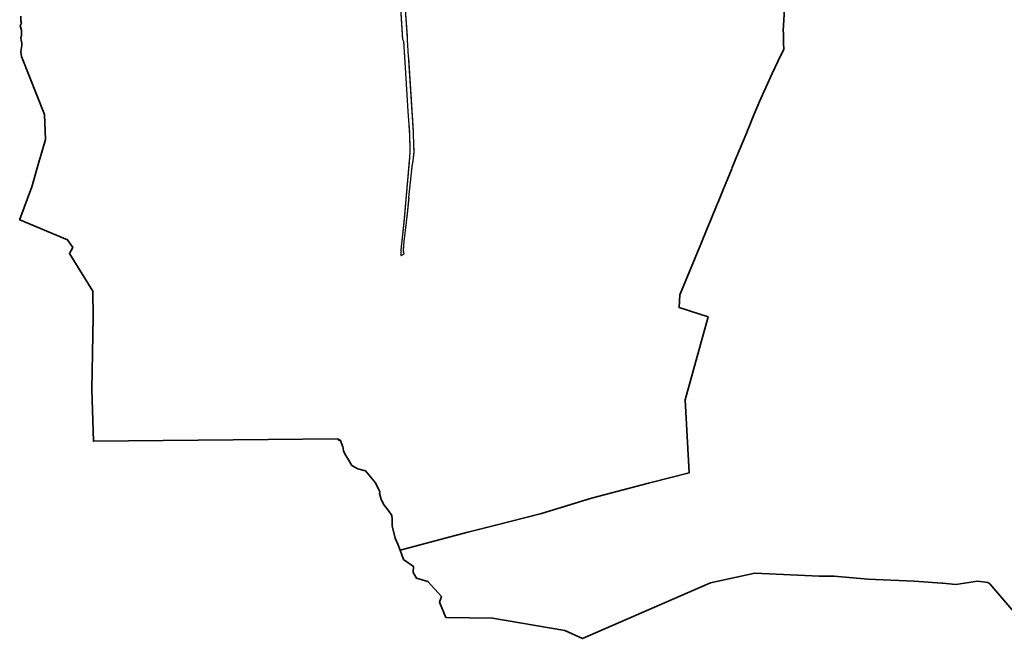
# Model space of a CAD drawing. Header units: metres. Extents: x 5548743 to 5556416, y 5707500 to 5714000.
# Tile 1 of 203: x 5549329 to 5552408, y 5708829 to 5710771. Entities that reach past the tile are written whole.
import ezdxf

# ---------------------------------------------------------------- set-up
doc = ezdxf.new("R2010")
doc.units = ezdxf.units.M
doc.header["$MEASUREMENT"] = 0
doc.linetypes.add('1.5_0.75', pattern=[2.25, 1.5, -0.75])
doc.linetypes.add('219-1000', pattern=[0])
for name, color, linetype in [('216-obręb ewidencyjny', 7, 'CONTINUOUS'), ('218-kontur użytku gruntowego', 7, 'CONTINUOUS'), ('219-działka ewidencyjna', 7, 'CONTINUOUS')]:
    doc.layers.add(name, color=color, linetype=linetype)

msp = doc.modelspace()

# ---------------------------------------------------------------- linework, layer by layer
at = {"layer": '216-obręb ewidencyjny', "color": 4, "linetype": 'Continuous', "lineweight": 35, "flags": 128}
for points in [[(5549332.41, 5710781.61), (5549332.55, 5710766.51), (5549334.69, 5710760.36), (5549330.71, 5710751.46), (5549334.71, 5710737.95), (5549334.89, 5710730.05), (5549334.67, 5710721.94), (5549332.67, 5710713.19), (5549333.31, 5710707.01), (5549335.43, 5710697.45), (5549335.4, 5710690.15), (5549333.04, 5710670.79), (5549334.88, 5710655.84), (5549406.52, 5710474.6), (5549410.17, 5710395.49), (5549392.85, 5710338.83), (5549390.61, 5710331.97), (5549367.02, 5710248.1), (5549329.73, 5710146.41), (5549329.09, 5710144.33), (5549479.1, 5710081.7), (5549494.9, 5710057.86), (5549484.64, 5710038.93), (5549557.52, 5709921.8), (5549559, 5709841.36), (5549554.8, 5709613.98), (5549559.77, 5709451.46), (5550324.41, 5709459.67), (5550327.82, 5709454.43), (5550331.19, 5709455.92), (5550339.87, 5709433.81), (5550340.42, 5709429.99), (5550341.46, 5709421.98), (5550346.58, 5709410.34), (5550357.71, 5709393.6), (5550367.29, 5709375.6), (5550386.17, 5709365.19), (5550410.44, 5709359.25), (5550442.28, 5709321.74), (5550455.13, 5709293.17), (5550454.42, 5709289.3), (5550459.81, 5709269.6), (5550460.94, 5709267.43), (5550469.03, 5709251.85), (5550481.49, 5709235.69), (5550493.03, 5709219.12), (5550494.06, 5709207.75), (5550493.99, 5709206.3), (5550493.88, 5709187.16), (5550503.24, 5709148.27), (5550511.52, 5709129.67), (5550518.53, 5709110.79), (5550694.77, 5709158.17), (5550730.65, 5709167.23), (5550818, 5709189.31), (5550956.77, 5709224.01), (5550960.79, 5709225.26), (5551012.16, 5709241.21), (5551117.26, 5709273.83), (5551295.5, 5709320.04), (5551303.72, 5709322.21), (5551423.09, 5709353.05), (5551409.76, 5709580.98), (5551481.75, 5709840.61), (5551391.4, 5709870.04), (5551393.84, 5709909.31), (5551458.82, 5710067.87), (5551479.1, 5710117.26), (5551490.24, 5710144.39), (5551510.42, 5710193.56), (5551512.98, 5710199.81), (5551527.98, 5710236.39), (5551555.92, 5710304.56), (5551557.41, 5710308.15), (5551557.63, 5710308.7), (5551564.8, 5710326.05), (5551571.19, 5710341.53), (5551573.11, 5710346.16), (5551577.11, 5710355.84), (5551602.56, 5710417.46), (5551605.17, 5710423.76), (5551609.29, 5710433.77), (5551623.18, 5710467.49), (5551637.45, 5710502.12), (5551642.54, 5710514.46), (5551682.44, 5710602.21), (5551700.35, 5710639.93), (5551718.54, 5710678.21), (5551718.4, 5710685.29), (5551718.23, 5710691.33), (5551717.28, 5710729.36), (5551717.15, 5710734.75), (5551717.12, 5710735.9), (5551721.64, 5710822.12)], [(5551721.64, 5710822.12), (5551717.12, 5710735.9), (5551717.15, 5710734.75), (5551717.28, 5710729.36), (5551718.23, 5710691.33), (5551718.4, 5710685.29), (5551718.54, 5710678.21), (5551700.35, 5710639.93), (5551682.44, 5710602.21), (5551642.54, 5710514.46), (5551637.45, 5710502.12), (5551623.18, 5710467.49), (5551609.29, 5710433.77), (5551605.17, 5710423.76), (5551602.56, 5710417.46), (5551577.11, 5710355.84), (5551573.11, 5710346.16), (5551571.19, 5710341.53), (5551564.8, 5710326.05), (5551557.63, 5710308.7), (5551557.41, 5710308.15), (5551555.92, 5710304.56), (5551527.98, 5710236.39), (5551512.98, 5710199.81), (5551510.42, 5710193.56), (5551490.24, 5710144.39), (5551479.1, 5710117.26), (5551458.82, 5710067.87), (5551393.84, 5709909.31), (5551391.4, 5709870.04), (5551481.75, 5709840.61), (5551409.76, 5709580.98), (5551423.09, 5709353.05), (5551303.72, 5709322.21), (5551295.5, 5709320.04), (5551117.26, 5709273.83), (5551012.16, 5709241.21), (5550960.79, 5709225.26), (5550956.77, 5709224.01), (5550818, 5709189.31), (5550730.65, 5709167.23), (5550694.77, 5709158.17), (5550518.53, 5709110.79), (5550529.37, 5709082.02), (5550560.31, 5709060.17), (5550559.54, 5709040.46), (5550570.29, 5709023.56), (5550605.11, 5709012.3), (5550648.12, 5708966.22), (5550641.98, 5708948.04), (5550662.2, 5708900.17), (5550808.13, 5708898.12), (5551033.49, 5708859.06), (5551089.49, 5708834.11), (5551393.9, 5708966.73), (5551489.39, 5709008.2), (5551627.64, 5709038.67), (5551829.12, 5709029.2), (5551875.72, 5709029.2), (5551980.94, 5709019.98), (5552126.61, 5709014.09), (5552212.57, 5709007.69), (5552215.96, 5709007.44), (5552256.67, 5709003.6), (5552324.26, 5709014.35), (5552356.26, 5709009.23), (5552363.39, 5709005.37), (5552513.71, 5708828.74)]]:
    msp.add_lwpolyline(points, dxfattribs=at)
at = {"layer": '218-kontur użytku gruntowego', "color": 70, "linetype": '1.5_0.75', "lineweight": 18, "flags": 128}
for points in [[(5550487.38, 5711324.35), (5550526.05, 5710709.61)], [(5550540.39, 5710719.46), (5550531.48, 5710845.25)], [(5550540.83, 5710708.14), (5550540.39, 5710719.46)], [(5550526.05, 5710709.61), (5550529.46, 5710703.45)], [(5550529.46, 5710703.45), (5550536.59, 5710588.05)], [(5550544.31, 5710655.15), (5550540.83, 5710708.14)], [(5550544.49, 5710651.13), (5550544.31, 5710655.15)], [(5550550.03, 5710565.65), (5550544.49, 5710651.13)], [(5550536.59, 5710588.05), (5550536.9, 5710583.2)], [(5550536.9, 5710583.2), (5550541.8, 5710507.21)], [(5550555.88, 5710475.24), (5550550.03, 5710565.65)], [(5550541.8, 5710507.21), (5550543.34, 5710483.28)], [(5550543.34, 5710483.28), (5550547.63, 5710416.72)], [(5550559.36, 5710421.57), (5550555.88, 5710475.24)], [(5550547.63, 5710416.72), (5550547.99, 5710410.74)], [(5550547.99, 5710410.74), (5550549.06, 5710370.73)], [(5550560.03, 5710411.2), (5550559.36, 5710421.57)], [(5550561.37, 5710355.57), (5550560.03, 5710411.2)], [(5550549.4, 5710355.77), (5550546.71, 5710324.89)], [(5550549.06, 5710370.73), (5550549.4, 5710355.77)], [(5550556.99, 5710315.65), (5550561.37, 5710355.57)], [(5550546.71, 5710324.89), (5550540.64, 5710255.17)], [(5550545.77, 5710213.27), (5550556.99, 5710315.65)], [(5550540.64, 5710255.17), (5550530.76, 5710141.56)], [(5550540.53, 5710163.12), (5550545.77, 5710213.27)], [(5550536.6, 5710127.84), (5550540.53, 5710163.12)], [(5550530.2, 5710135.2), (5550525.06, 5710088.02)], [(5550530.76, 5710141.56), (5550530.2, 5710135.2)], [(5550530.89, 5710076.42), (5550536.6, 5710127.84)], [(5550525.06, 5710088.02), (5550520.94, 5710050.29)], [(5550527.9, 5710049.48), (5550530.89, 5710076.42)], [(5550520.94, 5710050.29), (5550521.46, 5710032.46)], [(5550530.01, 5710036.7), (5550527.9, 5710049.48)], [(5550521.46, 5710032.46), (5550521.94, 5710032.62)], [(5550521.94, 5710032.62), (5550530.01, 5710036.7)]]:
    msp.add_lwpolyline(points, dxfattribs=at)
at = {"layer": '219-działka ewidencyjna', "color": 94, "linetype": '219-1000', "lineweight": 30, "flags": 128}
for points in [[(5550487.38, 5711324.35), (5550526.05, 5710709.61)], [(5550531.48, 5710845.25), (5550540.39, 5710719.46)], [(5550540.39, 5710719.46), (5550540.83, 5710708.14)], [(5550526.05, 5710709.61), (5550529.46, 5710703.45)], [(5550529.46, 5710703.45), (5550536.59, 5710588.05)], [(5550540.83, 5710708.14), (5550544.31, 5710655.15)], [(5550544.31, 5710655.15), (5550544.49, 5710651.13)], [(5550544.49, 5710651.13), (5550559.36, 5710421.57)], [(5550536.59, 5710588.05), (5550543.34, 5710483.28)], [(5550543.34, 5710483.28), (5550547.63, 5710416.72)], [(5550547.63, 5710416.72), (5550547.99, 5710410.74)], [(5550547.99, 5710410.74), (5550549.06, 5710370.73)], [(5550559.36, 5710421.57), (5550560.03, 5710411.2)], [(5550560.03, 5710411.2), (5550561.37, 5710355.57)], [(5550549.4, 5710355.77), (5550546.71, 5710324.89)], [(5550549.06, 5710370.73), (5550549.4, 5710355.77)], [(5550561.37, 5710355.57), (5550557.56, 5710320.84)], [(5550546.71, 5710324.89), (5550540.64, 5710255.17)], [(5550545.77, 5710213.27), (5550557.56, 5710320.84)], [(5550540.64, 5710255.17), (5550530.2, 5710135.2)], [(5550545.77, 5710213.27), (5550540.53, 5710163.12)], [(5550540.53, 5710163.12), (5550530.89, 5710076.42)], [(5550530.2, 5710135.2), (5550520.94, 5710050.29)], [(5550530.89, 5710076.42), (5550527.9, 5710049.48)], [(5550520.94, 5710050.29), (5550521.46, 5710032.46)], [(5550527.9, 5710049.48), (5550530.01, 5710036.7)], [(5550521.46, 5710032.46), (5550521.94, 5710032.62)], [(5550521.94, 5710032.62), (5550530.01, 5710036.7)]]:
    msp.add_lwpolyline(points, dxfattribs=at)

doc.saveas('drawing.dxf')
